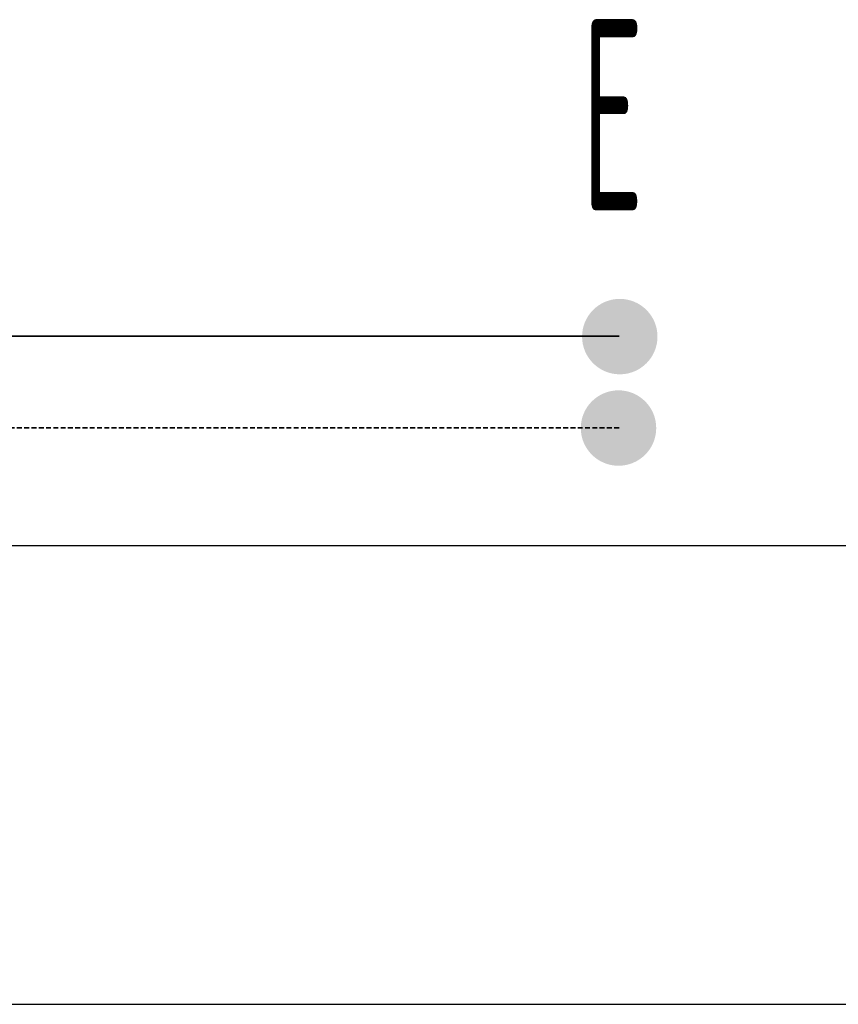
# Model space of a CAD drawing. Header units: millimetres. Extents: x 60394 to 199354, y 20895 to 166073.
# Tile 174 of 256: x 120764 to 121299, y 23395 to 24039. Entities that reach past the tile are written whole.
import ezdxf
from ezdxf.enums import TextEntityAlignment as Align

# ---------------------------------------------------------------- set-up
doc = ezdxf.new("R2010")
doc.units = ezdxf.units.MM
doc.linetypes.add('VERDECKT', pattern=[9.525, 6.35, -3.175])
for name, color, linetype, lineweight in [('JS_VYT_POPIS - OBECNĚ', 7, 'Continuous', 5), ('UT_SCHÉMA_PŘÍVOD', 10, 'Continuous', 35), ('UT_SCHÉMA_ZPÁTEČKA', 172, 'VERDECKT', 35)]:
    doc.layers.add(name, color=color, linetype=linetype, lineweight=lineweight)
doc.styles.add('VZT_POPIS', font='isocp.shx', dxfattribs={"width": 0.6, "height": 125})

msp = doc.modelspace()

# ---------------------------------------------------------------- hatches: boundary and pattern name
at = {"layer": 'UT_SCHÉMA_PŘÍVOD'}
msp.add_hatch(color=256, dxfattribs=at).paths.add_polyline_path([(121131.92, 23831.93, 1), (121181.24, 23831.93, 1)])
at = {"layer": 'UT_SCHÉMA_ZPÁTEČKA', "ltscale": 0.3}
msp.add_hatch(color=256, dxfattribs=at).paths.add_polyline_path([(121180.41, 23772.14, -1), (121131.09, 23772.14, -1)])

# ---------------------------------------------------------------- linework, layer by layer
for p, q in [((64740.61, 23695.36), (199354.39, 23695.36)), ((64740.61, 23395.36), (199354.39, 23395.36))]:
    msp.add_line(p, q)
at = {"layer": 'UT_SCHÉMA_PŘÍVOD', "ltscale": 0.5}
msp.add_line((121156.12, 23832.25), (119182.76, 23832.25), dxfattribs=at)
at = {"layer": 'UT_SCHÉMA_ZPÁTEČKA', "ltscale": 0.5}
msp.add_line((121156.12, 23772.34), (119114.28, 23772.34), dxfattribs=at)

# ---------------------------------------------------------------- texts
at = {"layer": 'JS_VYT_POPIS - OBECNĚ', "style": 'VZT_POPIS', "width": 0.5}
msp.add_text('E', height=125, dxfattribs=at).set_placement((121172.13, 23976.63), align=Align.MIDDLE_RIGHT)

doc.saveas('drawing.dxf')
